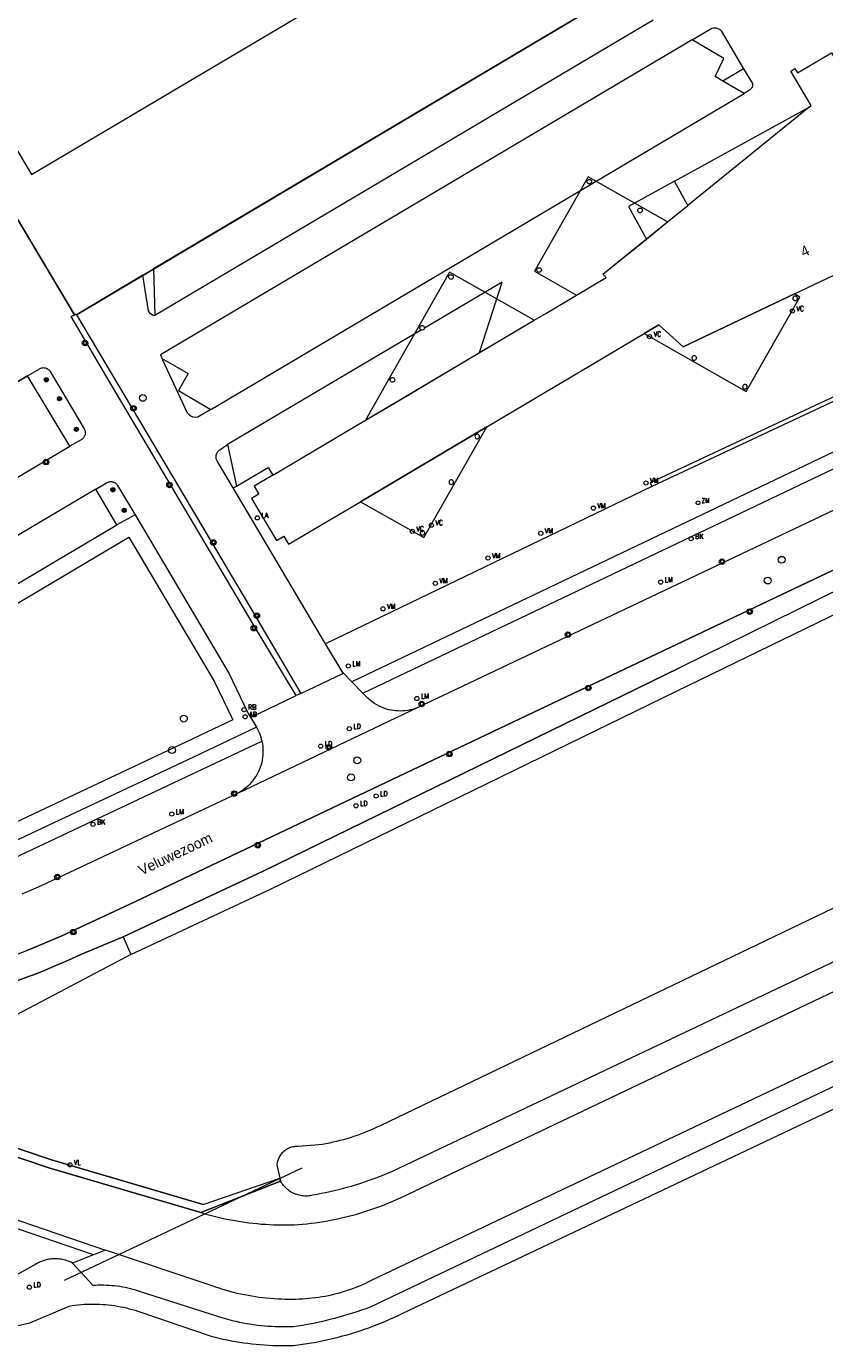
# Model space of a CAD drawing. Header units: metres. Extents: x 138165 to 154469, y 480134 to 494189.
# Tile 86 of 256: x 145655 to 145751, y 485259 to 485418. Entities that reach past the tile are written whole.
import ezdxf

# ---------------------------------------------------------------- set-up
doc = ezdxf.new("R2010")
doc.units = ezdxf.units.M
doc.header["$LTSCALE"] = 0.001
doc.header["$MEASUREMENT"] = 0
for name, color, linetype, lineweight in [('Level 5', 7, 'Continuous', 0), ('TOP-L-duiker', 7, 'Continuous', 0), ('TOP-L-terrein schutting raster hek leuning', 7, 'Continuous', 0), ('TOP-L-topo objecten punt', 7, 'Continuous', 0), ('TOP-L-topo objecten vlak', 7, 'Continuous', 0), ('TOP-L-verharding invalidenparkeerplaats', 7, 'Continuous', 0), ('TOP-T-topo huisnummering naamgeving', 7, 'Continuous', 0)]:
    doc.layers.add(name, color=color, linetype=linetype, lineweight=lineweight)
doc.styles.add('Style-INTL_ISO', font='INTL_ISO.shx')
doc.styles.add('Style-STANDARD', font='STANDARD.shx')

# ---------------------------------------------------------------- blocks, each defined once
blk = doc.blocks.new('24')
at = {"layer": 'TOP-L-topo objecten punt', "color": 7, "linetype": 'Continuous', "lineweight": 0}
for radius in [0.025, 0.0182, 0.0115, 0.005]:
    blk.add_circle((0, 0), radius, dxfattribs=at)
blk = doc.blocks.new('40')
at = {"layer": 'TOP-L-topo objecten punt', "color": 7, "linetype": 'Continuous', "lineweight": 0}
blk.add_circle((0, 0), 0.025, dxfattribs=at)
at = {"layer": 'TOP-L-topo objecten punt', "color": 7, "linetype": 'Continuous', "lineweight": 0, "style": 'Style-STANDARD'}
blk.add_text('LA', height=0.06, dxfattribs=at).set_placement((0.048, 0))
blk = doc.blocks.new('304')
at = {"layer": 'TOP-L-topo objecten punt', "color": 7, "linetype": 'Continuous', "lineweight": 0}
blk.add_circle((0, 0), 0.0225, dxfattribs=at)
at = {"layer": 'TOP-L-topo objecten punt', "color": 7, "linetype": 'Continuous', "lineweight": 0, "style": 'Style-STANDARD'}
blk.add_text('ZM', height=0.054, dxfattribs=at).set_placement((0.043, 0))
blk = doc.blocks.new('22')
at = {"layer": 'TOP-L-topo objecten punt', "color": 7, "linetype": 'Continuous', "lineweight": 0}
blk.add_circle((0, 0), 0.025, dxfattribs=at)
at = {"layer": 'TOP-L-topo objecten punt', "color": 7, "linetype": 'Continuous', "lineweight": 0, "style": 'Style-STANDARD'}
blk.add_text('VC', height=0.06, dxfattribs=at).set_placement((0.0483, 0))
blk = doc.blocks.new('39')
at = {"layer": 'TOP-L-topo objecten punt', "color": 7, "linetype": 'Continuous', "lineweight": 0}
for p, q in [((0.0175, 0.0175), (-0.0175, 0.0175)), ((-0.0175, 0.0175), (-0.0175, -0.0175)), ((0.0175, 0.0175), (0.0175, -0.0175)), ((0.0175, -0.0175), (-0.0175, -0.0175))]:
    blk.add_line(p, q, dxfattribs=at)
blk.add_circle((0, 0), 0.0332, dxfattribs=at)
blk = doc.blocks.new('121')
at = {"layer": 'TOP-L-topo objecten punt', "color": 7, "linetype": 'Continuous', "lineweight": 0}
blk.add_circle((0, 0), 0.025, dxfattribs=at)
at = {"layer": 'TOP-L-topo objecten punt', "color": 7, "linetype": 'Continuous', "lineweight": 0, "style": 'Style-STANDARD'}
blk.add_text('LD', height=0.06, dxfattribs=at).set_placement((0.0483, 0))
blk = doc.blocks.new('*U13')
at = {"layer": 'Level 5', "color": 7, "linetype": 'Continuous', "lineweight": 0}
blk.add_circle((0, 0), 0.0415, dxfattribs=at)
blk = doc.blocks.new('150')
at = {"layer": 'Level 5', "color": 7, "linetype": 'Continuous', "lineweight": 0}
blk.add_blockref('*U13', (0, 0), dxfattribs=at)
blk = doc.blocks.new('72')
at = {"layer": 'TOP-L-topo objecten punt', "color": 7, "linetype": 'Continuous', "lineweight": 0}
blk.add_circle((0, 0), 0.025, dxfattribs=at)
at = {"layer": 'TOP-L-topo objecten punt', "color": 7, "linetype": 'Continuous', "lineweight": 0, "style": 'Style-STANDARD'}
blk.add_text('BK', height=0.06, dxfattribs=at).set_placement((0.0483, 0))
blk = doc.blocks.new('16')
at = {"layer": 'TOP-L-topo objecten punt', "color": 7, "linetype": 'Continuous', "lineweight": 0}
blk.add_circle((0, 0), 0.025, dxfattribs=at)
at = {"layer": 'TOP-L-topo objecten punt', "color": 7, "linetype": 'Continuous', "lineweight": 0, "style": 'Style-STANDARD'}
blk.add_text('LM', height=0.06, dxfattribs=at).set_placement((0.0483, 0))
blk = doc.blocks.new('15')
at = {"layer": 'TOP-L-topo objecten punt', "color": 7, "linetype": 'Continuous', "lineweight": 0}
blk.add_circle((0, 0), 0.025, dxfattribs=at)
at = {"layer": 'TOP-L-topo objecten punt', "color": 7, "linetype": 'Continuous', "lineweight": 0, "style": 'Style-STANDARD'}
blk.add_text('VL', height=0.06, dxfattribs=at).set_placement((0.0483, 0))
blk = doc.blocks.new('28')
at = {"layer": 'TOP-L-topo objecten punt', "color": 7, "linetype": 'Continuous', "lineweight": 0}
blk.add_circle((0, 0), 0.025, dxfattribs=at)
at = {"layer": 'TOP-L-topo objecten punt', "color": 7, "linetype": 'Continuous', "lineweight": 0, "style": 'Style-STANDARD'}
blk.add_text('VM', height=0.06, dxfattribs=at).set_placement((0.0483, 0))
blk = doc.blocks.new('127')
at = {"layer": 'TOP-L-topo objecten punt', "color": 7, "linetype": 'Continuous', "lineweight": 0}
blk.add_circle((0, 0), 0.025, dxfattribs=at)
at = {"layer": 'TOP-L-topo objecten punt', "color": 7, "linetype": 'Continuous', "lineweight": 0, "style": 'Style-STANDARD'}
blk.add_text('RB', height=0.06, dxfattribs=at).set_placement((0.0483, 0))
blk = doc.blocks.new('11')
at = {"layer": 'TOP-L-topo objecten punt', "color": 7, "linetype": 'Continuous', "lineweight": 0}
blk.add_circle((0, 0), 0.025, dxfattribs=at)
at = {"layer": 'TOP-L-topo objecten punt', "color": 7, "linetype": 'Continuous', "lineweight": 0, "style": 'Style-STANDARD'}
blk.add_text('AB', height=0.06, dxfattribs=at).set_placement((0.0483, 0))

msp = doc.modelspace()

# ---------------------------------------------------------------- linework, layer by layer
at = {"layer": 'TOP-L-duiker', "flags": 128}
msp.add_lwpolyline([(145659.66, 485266.96), (145688.16, 485280.48)], dxfattribs=at)
at = {"layer": 'TOP-L-terrein schutting raster hek leuning', "flags": 128}
for points in [[(145622.27, 485447.74), (145660.83, 485382.93)], [(145661.09, 485382.94), (145727.77, 485422.61), (145719.04, 485437.33)]]:
    msp.add_lwpolyline(points, dxfattribs=at)
at = {"layer": 'TOP-L-topo objecten vlak', "flags": 128}
for points in [[(145710.72, 485525.22), (145678.89, 485578.9), (145607.93, 485536.83), (145660.02, 485448.96), (145635.25, 485434.27), (145655.7, 485399.78), (145719.04, 485437.33)], [(145783.23, 485427.31), (145791.81, 485410.62), (145793.59, 485404.16), (145793.47, 485397.32), (145788.87, 485392.2), (145783.52, 485388.09), (145779.95, 485385.65), (145730.15, 485362.3)], [(145727.77, 485422.61), (145670.31, 485388.43)], [(145785.1, 485422.58), (145791.34, 485410.44), (145793.09, 485404.1), (145792.98, 485397.52), (145788.53, 485392.57), (145783.23, 485388.49), (145779.7, 485386.09), (145729.94, 485362.75), (145730.15, 485362.3)], [(145670.47, 485382.87), (145730.29, 485418.36)], [(145660.83, 485382.93), (145640.45, 485417.18)], [(145734.97, 485415.94), (145737.34, 485417.34), (145737.58, 485417.4), (145737.83, 485417.39), (145738.07, 485417.33), (145738.29, 485417.2), (145738.47, 485417.03), (145741.16, 485412.49)], [(145749.03, 485407.86), (145749.26, 485408.05), (145746.81, 485412.2), (145747.32, 485412.5), (145747.63, 485411.99), (145751.69, 485414.4), (145753.45, 485411.44), (145753.98, 485411.87), (145760.38, 485417.05), (145762.66, 485415.02)], [(145734.97, 485415.94), (145671.18, 485378.1), (145671.46, 485377.48)], [(145738.68, 485411.01), (145737.74, 485411.56), (145738.77, 485413.72), (145734.97, 485415.94)], [(145741.16, 485412.49), (145738.68, 485411.01)], [(145741.16, 485412.49), (145742.21, 485410.72), (145742.23, 485410.48), (145742.17, 485410.25), (145742.04, 485410.06), (145741.85, 485409.91), (145741.21, 485409.53)], [(145741.21, 485409.53), (145738.68, 485411.01)], [(145677.2, 485371.57), (145741.21, 485409.53)], [(145732.86, 485398.98), (145749.03, 485407.86)], [(145749.03, 485407.86), (145734.46, 485396.06)], [(145721.11, 485385.28), (145724.68, 485387.4), (145724.25, 485387.79), (145732.02, 485394.08), (145722.49, 485399.49), (145716.05, 485388.16), (145721.11, 485385.28)], [(145722.59, 485398.65), (145722.53, 485398.67), (145722.49, 485398.69), (145722.45, 485398.73), (145722.41, 485398.78), (145722.39, 485398.82), (145722.37, 485398.88), (145722.37, 485398.92), (145722.38, 485398.99), (145722.4, 485399.04), (145722.42, 485399.08), (145722.46, 485399.13), (145722.5, 485399.15), (145722.55, 485399.18), (145722.62, 485399.19), (145722.66, 485399.2), (145722.72, 485399.18), (145722.78, 485399.16), (145722.81, 485399.14), (145722.86, 485399.09), (145722.88, 485399.06), (145722.9, 485399.02), (145722.92, 485398.96), (145722.92, 485398.9), (145722.91, 485398.85), (145722.9, 485398.81), (145722.87, 485398.76), (145722.84, 485398.73), (145722.79, 485398.69), (145722.74, 485398.66), (145722.7, 485398.65), (145722.63, 485398.65), (145722.59, 485398.65)], [(145732.86, 485398.98), (145727.34, 485395.95), (145729.49, 485392.03)], [(145734.46, 485396.06), (145732.86, 485398.98)], [(145729.01, 485395.5), (145729.01, 485395.44), (145729, 485395.4), (145728.98, 485395.34), (145728.95, 485395.3), (145728.91, 485395.26), (145728.88, 485395.23), (145728.84, 485395.21), (145728.78, 485395.19), (145728.74, 485395.19), (145728.68, 485395.19), (145728.64, 485395.21), (145728.58, 485395.23), (145728.53, 485395.27), (145728.49, 485395.32), (145728.48, 485395.36), (145728.46, 485395.42), (145728.46, 485395.47), (145728.46, 485395.53), (145728.49, 485395.59), (145728.51, 485395.62), (145728.55, 485395.67), (145728.58, 485395.7), (145728.62, 485395.72), (145728.68, 485395.73), (145728.74, 485395.74), (145728.81, 485395.73), (145728.86, 485395.7), (145728.9, 485395.68), (145728.95, 485395.64), (145728.97, 485395.6), (145728.99, 485395.56), (145729.01, 485395.5)], [(145729.49, 485392.03), (145732.02, 485394.08), (145734.46, 485396.06)], [(145667.6, 485306.08), (145684.36, 485313.92), (145733.09, 485337.72), (145768.36, 485354.87), (145808.19, 485373.2), (145834.73, 485385.6), (145847.08, 485390.78), (145846.11, 485393.45)], [(145709.46, 485378.38), (145716.03, 485382.27), (145717.41, 485383.09), (145721.11, 485385.28), (145724.68, 485387.4), (145724.25, 485387.79), (145729.49, 485392.03)], [(145669.05, 485387.68), (145661.09, 485382.94)], [(145669.05, 485387.68), (145670.31, 485388.43)], [(145670.47, 485382.87), (145670.37, 485382.82), (145670.17, 485382.91), (145669.98, 485383.04), (145669.83, 485383.21), (145669.73, 485383.41), (145669.05, 485387.68)], [(145670.31, 485388.43), (145670.47, 485382.87)], [(145684.65, 485363.66), (145682.4, 485362.33), (145682.97, 485361.37), (145682.11, 485360.86), (145685.1, 485355.82), (145685.96, 485356.33), (145686.53, 485355.36), (145695.17, 485360.48), (145710.32, 485369.47), (145721.54, 485376.12), (145729.23, 485380.67), (145730.99, 485381.72), (145733.91, 485379.08), (145747.27, 485385.43), (145752.73, 485388.03)], [(145695.78, 485370.26), (145716.03, 485382.27), (145705.87, 485388.03), (145695.78, 485370.26)], [(145706.05, 485387.19), (145705.95, 485387.2), (145705.87, 485387.24), (145705.8, 485387.3), (145705.76, 485387.39), (145705.75, 485387.48), (145705.77, 485387.57), (145705.83, 485387.65), (145705.9, 485387.71), (145705.99, 485387.73), (145706.08, 485387.73), (145706.17, 485387.7), (145706.24, 485387.64), (145706.29, 485387.55), (145706.3, 485387.46), (145706.3, 485387.42), (145706.27, 485387.34), (145706.21, 485387.26), (145706.14, 485387.21), (145706.05, 485387.19)], [(145716.89, 485388.29), (145716.89, 485388.24), (145716.88, 485388.21), (145716.84, 485388.15), (145716.82, 485388.12), (145716.77, 485388.08), (145716.71, 485388.05), (145716.67, 485388.04), (145716.61, 485388.04), (145716.55, 485388.05), (145716.51, 485388.06), (145716.45, 485388.09), (145716.41, 485388.14), (145716.38, 485388.17), (145716.36, 485388.21), (145716.35, 485388.27), (145716.35, 485388.32), (145716.35, 485388.38), (145716.38, 485388.44), (145716.4, 485388.47), (145716.44, 485388.52), (145716.47, 485388.54), (145716.51, 485388.56), (145716.57, 485388.58), (145716.63, 485388.59), (145716.7, 485388.58), (145716.75, 485388.55), (145716.79, 485388.53), (145716.83, 485388.48), (145716.86, 485388.45), (145716.88, 485388.41), (145716.89, 485388.35), (145716.89, 485388.29)], [(145709.46, 485378.38), (145712.16, 485386.86), (145702.84, 485381.34)], [(145747.27, 485385.43), (145733.91, 485379.08), (145730.99, 485381.72), (145729.23, 485380.67), (145741.48, 485373.72), (145747.92, 485385.06), (145747.27, 485385.43)], [(145747.6, 485385), (145747.58, 485385.04), (145747.55, 485385.07), (145747.51, 485385.11), (145747.48, 485385.14), (145747.42, 485385.16), (145747.36, 485385.17), (145747.29, 485385.17), (145747.23, 485385.15), (145747.2, 485385.13), (145747.16, 485385.1), (145747.12, 485385.06), (145747.1, 485385.02), (145747.08, 485384.96), (145747.07, 485384.92), (145747.07, 485384.86), (145747.08, 485384.8), (145747.11, 485384.76), (145747.14, 485384.71), (145747.19, 485384.67), (145747.23, 485384.65), (145747.29, 485384.63), (145747.33, 485384.62), (145747.39, 485384.63), (145747.45, 485384.65), (145747.49, 485384.66), (145747.52, 485384.69), (145747.57, 485384.74), (145747.6, 485384.79), (145747.61, 485384.83), (145747.62, 485384.89), (145747.61, 485384.93), (145747.6, 485385)], [(145687.47, 485337.19), (145682.28, 485345.75), (145665.11, 485374.77), (145660.43, 485382.71), (145660.76, 485382.89), (145660.83, 485382.93)], [(145660.83, 485382.93), (145661.04, 485383.03), (145661.09, 485382.94)], [(145661.09, 485382.94), (145671.18, 485365.95), (145681.86, 485347.94), (145688, 485337.44)], [(145702.48, 485381.12), (145702.41, 485381.15), (145702.35, 485381.22), (145702.31, 485381.3), (145702.3, 485381.39), (145702.32, 485381.48), (145702.37, 485381.56), (145702.44, 485381.62), (145702.53, 485381.65), (145702.63, 485381.64), (145702.71, 485381.61), (145702.78, 485381.55), (145702.83, 485381.47), (145702.85, 485381.38), (145702.84, 485381.34), (145702.84, 485381.34)], [(145702.84, 485381.34), (145702.82, 485381.25), (145702.76, 485381.17), (145702.68, 485381.12), (145702.59, 485381.1), (145702.5, 485381.11), (145702.48, 485381.12)], [(145702.48, 485381.12), (145679.22, 485367.33)], [(145655.14, 485306.58), (145656.19, 485307), (145657.24, 485307.43), (145658.29, 485307.88), (145659.32, 485308.34), (145660.35, 485308.81), (145668.1, 485312.4), (145678.94, 485317.56), (145715.9, 485335.14), (145773.06, 485362.31), (145788.54, 485369.68), (145791.55, 485371.12), (145792.76, 485371.76), (145793.93, 485372.45), (145795.08, 485373.18), (145796.19, 485373.97), (145792.7, 485379.43)], [(145684.65, 485363.66), (145695.78, 485370.26), (145699.32, 485372.36), (145709.46, 485378.38)], [(145779.09, 485379.39), (145694.14, 485338.83)], [(145695.46, 485337.48), (145782.17, 485378.86)], [(145792.7, 485379.43), (145792.67, 485379.41), (145792.12, 485379.02), (145791.57, 485378.64), (145791, 485378.28), (145790.43, 485377.93), (145789.26, 485377.28), (145786.48, 485375.89), (145746.36, 485356.78), (145701.96, 485335.71)], [(145655.22, 485375.59), (145656.6, 485376.41), (145656.64, 485376.44), (145656.71, 485376.48), (145656.79, 485376.51), (145656.87, 485376.54), (145656.95, 485376.56), (145657.03, 485376.57), (145657.11, 485376.58), (145657.19, 485376.57), (145657.27, 485376.56), (145657.36, 485376.55), (145657.43, 485376.52), (145657.51, 485376.49), (145657.58, 485376.46), (145657.65, 485376.41), (145657.72, 485376.36), (145657.78, 485376.31), (145657.84, 485376.25), (145657.89, 485376.18), (145657.93, 485376.11), (145662.01, 485369.23), (145662.05, 485369.16), (145662.08, 485369.08), (145662.11, 485369), (145662.12, 485368.92), (145662.14, 485368.84), (145662.14, 485368.76), (145662.14, 485368.68), (145662.13, 485368.6), (145662.11, 485368.52), (145662.09, 485368.44), (145662.06, 485368.37), (145662.02, 485368.29), (145661.98, 485368.22), (145661.93, 485368.16), (145661.88, 485368.1), (145661.82, 485368.04), (145661.75, 485367.99), (145661.68, 485367.95), (145661.63, 485367.92), (145660.3, 485367.13)], [(145671.46, 485377.48), (145671.57, 485377.57), (145674.5, 485375.86), (145673.32, 485373.84), (145677.2, 485371.57)], [(145677.2, 485371.57), (145675.63, 485370.64), (145675.35, 485370.61), (145675.08, 485370.65), (145674.82, 485370.75), (145674.59, 485370.9), (145674.41, 485371.11), (145671.46, 485377.48)], [(145735.51, 485377.72), (145735.5, 485377.78), (145735.49, 485377.84), (145735.47, 485377.88), (145735.44, 485377.92), (145735.4, 485377.96), (145735.36, 485377.98), (145735.31, 485378.01), (145735.24, 485378.02), (145735.18, 485378.01), (145735.12, 485378), (145735.08, 485377.98), (145735.05, 485377.95), (145735.01, 485377.91), (145734.99, 485377.87), (145734.96, 485377.81), (145734.96, 485377.77), (145734.96, 485377.71), (145734.97, 485377.65), (145734.99, 485377.6), (145735.03, 485377.55), (145735.08, 485377.51), (145735.12, 485377.49), (145735.18, 485377.47), (145735.22, 485377.47), (145735.28, 485377.47), (145735.32, 485377.48), (145735.38, 485377.51), (145735.43, 485377.55), (145735.45, 485377.58), (145735.48, 485377.64), (145735.5, 485377.68), (145735.51, 485377.72)], [(145655.22, 485375.59), (145621.97, 485355.87)], [(145660.3, 485367.13), (145655.22, 485375.59)], [(145699.04, 485374.84), (145698.94, 485374.85), (145698.86, 485374.89), (145698.79, 485374.96), (145698.75, 485375.04), (145698.74, 485375.13), (145698.76, 485375.22), (145698.82, 485375.3), (145698.89, 485375.36), (145698.98, 485375.39), (145699.07, 485375.38), (145699.16, 485375.35), (145699.23, 485375.29), (145699.27, 485375.21), (145699.29, 485375.11), (145699.29, 485375.08), (145699.26, 485374.99), (145699.2, 485374.91), (145699.13, 485374.86), (145699.04, 485374.84)], [(145741.58, 485374.39), (145741.55, 485374.43), (145741.53, 485374.46), (145741.49, 485374.51), (145741.45, 485374.53), (145741.39, 485374.55), (145741.33, 485374.56), (145741.27, 485374.56), (145741.21, 485374.54), (145741.17, 485374.52), (145741.14, 485374.49), (145741.1, 485374.45), (145741.07, 485374.41), (145741.05, 485374.35), (145741.04, 485374.31), (145741.05, 485374.25), (145741.06, 485374.19), (145741.08, 485374.15), (145741.11, 485374.11), (145741.15, 485374.07), (145741.2, 485374.04), (145741.24, 485374.02), (145741.3, 485374.01), (145741.37, 485374.02), (145741.41, 485374.03), (145741.46, 485374.06), (145741.51, 485374.09), (145741.54, 485374.13), (145741.56, 485374.16), (145741.58, 485374.22), (145741.59, 485374.26), (145741.59, 485374.33), (145741.58, 485374.39)], [(145710.32, 485369.47), (145695.17, 485360.48), (145702.77, 485356.17), (145710.32, 485369.47)], [(145709.45, 485368.27), (145709.46, 485368.31), (145709.44, 485368.4), (145709.39, 485368.48), (145709.33, 485368.54), (145709.24, 485368.58), (145709.14, 485368.58), (145709.05, 485368.55), (145708.98, 485368.49), (145708.93, 485368.42), (145708.91, 485368.33), (145708.92, 485368.23), (145708.96, 485368.15), (145709.02, 485368.08), (145709.11, 485368.04), (145709.2, 485368.03), (145709.29, 485368.06), (145709.37, 485368.11), (145709.43, 485368.18), (145709.45, 485368.27)], [(145625.43, 485346.42), (145660.3, 485367.13)], [(145679.9, 485362.15), (145677.99, 485365.32), (145677.95, 485365.39), (145677.91, 485365.47), (145677.88, 485365.54), (145677.86, 485365.63), (145677.84, 485365.71), (145677.83, 485365.79), (145677.83, 485365.87), (145677.83, 485365.96), (145677.84, 485366.04), (145677.86, 485366.12), (145677.89, 485366.2), (145677.92, 485366.28), (145677.95, 485366.36), (145677.99, 485366.43), (145678.04, 485366.5), (145678.1, 485366.56), (145678.15, 485366.62), (145678.22, 485366.67), (145678.29, 485366.72), (145679.22, 485367.33)], [(145679.22, 485367.33), (145680.27, 485362.36)], [(145680.27, 485362.36), (145684.09, 485364.59), (145684.65, 485363.66)], [(145773.06, 485362.31), (145715.9, 485335.14), (145678.94, 485317.56), (145668.1, 485312.4), (145660.35, 485308.81), (145659.32, 485308.34), (145658.29, 485307.88), (145657.24, 485307.43), (145656.19, 485307), (145655.14, 485306.58)], [(145663.39, 485361.97), (145664.69, 485362.73), (145664.74, 485362.76), (145664.81, 485362.8), (145664.88, 485362.83), (145664.96, 485362.86), (145665.04, 485362.88), (145665.12, 485362.89), (145665.2, 485362.89), (145665.29, 485362.89), (145665.37, 485362.88), (145665.45, 485362.86), (145665.52, 485362.84), (145665.6, 485362.81), (145665.67, 485362.77), (145665.74, 485362.73), (145665.81, 485362.68), (145665.87, 485362.62), (145665.92, 485362.56), (145665.97, 485362.5), (145666.02, 485362.43), (145668.11, 485358.9)], [(145679.9, 485362.15), (145680.27, 485362.36)], [(145730.15, 485362.3), (145690.98, 485343.42)], [(145705.85, 485362.67), (145705.91, 485362.6), (145706, 485362.56), (145706.09, 485362.55), (145706.18, 485362.58), (145706.26, 485362.63), (145706.32, 485362.7), (145706.34, 485362.79), (145706.35, 485362.83), (145706.33, 485362.92), (145706.28, 485363), (145706.21, 485363.06), (145706.13, 485363.1), (145706.03, 485363.1), (145705.94, 485363.07), (145705.87, 485363.02), (145705.82, 485362.94), (145705.8, 485362.85), (145705.81, 485362.75), (145705.85, 485362.67)], [(145663.39, 485361.97), (145628.48, 485341.27)], [(145665.94, 485357.69), (145663.39, 485361.97)], [(145690.98, 485343.42), (145679.9, 485362.15)], [(145631.03, 485336.99), (145665.94, 485357.69)], [(145668.11, 485358.9), (145665.94, 485357.69)], [(145668.11, 485358.9), (145679.38, 485339.88), (145681.66, 485335.13), (145681.99, 485334.58)], [(145632.14, 485335.32), (145667.38, 485356.22), (145677.61, 485338.93), (145679.86, 485334.26), (145674.27, 485331.62), (145643.03, 485316.91), (145632.14, 485335.32)], [(145702.54, 485356.47), (145702.63, 485356.47), (145702.72, 485356.49), (145702.8, 485356.54), (145702.86, 485356.61), (145702.89, 485356.7), (145702.89, 485356.74), (145702.87, 485356.83), (145702.83, 485356.91), (145702.76, 485356.97), (145702.67, 485357.01), (145702.58, 485357.01), (145702.49, 485356.98), (145702.41, 485356.93), (145702.36, 485356.85), (145702.34, 485356.76), (145702.35, 485356.67), (145702.39, 485356.58), (145702.46, 485356.52), (145702.54, 485356.47)], [(145761.64, 485354.41), (145733.48, 485340.51)], [(145819.35, 485344.04), (145697.53, 485285.51), (145697.14, 485285.33), (145696.75, 485285.15), (145696.36, 485284.97), (145695.96, 485284.81), (145695.56, 485284.65), (145695.16, 485284.5), (145694.76, 485284.35), (145694.35, 485284.21), (145693.94, 485284.08), (145693.53, 485283.96), (145693.12, 485283.84), (145692.7, 485283.73), (145692.29, 485283.62), (145691.87, 485283.53), (145691.45, 485283.44), (145691.03, 485283.36), (145690.61, 485283.28), (145690.18, 485283.22), (145687.7, 485283.03), (145687.57, 485283.03), (145687.44, 485283.03), (145687.3, 485283.01), (145687.17, 485283), (145687.04, 485282.97), (145686.91, 485282.94), (145686.79, 485282.9), (145686.66, 485282.85), (145686.54, 485282.8), (145686.42, 485282.74), (145686.3, 485282.67), (145686.19, 485282.6), (145686.08, 485282.52), (145685.98, 485282.44), (145685.88, 485282.35), (145685.79, 485282.26), (145685.7, 485282.16), (145685.61, 485282.05), (145685.54, 485281.94), (145685.47, 485281.83), (145685.4, 485281.72), (145685.34, 485281.6), (145685.29, 485281.47), (145685.24, 485281.35), (145685.21, 485281.22), (145685.17, 485281.09), (145685.15, 485280.96), (145685.13, 485280.83), (145685.5, 485279.22)], [(145693.12, 485339.88), (145693.11, 485339.89), (145690.98, 485343.42)], [(145654.03, 485302.96), (145655.14, 485303.36), (145656.23, 485303.78), (145657.32, 485304.22), (145658.41, 485304.67), (145659.48, 485305.13), (145660.56, 485305.6), (145661.61, 485306.09), (145666.69, 485308.21), (145683.49, 485316.09), (145733.48, 485340.51)], [(145733.48, 485340.51), (145683.49, 485316.09), (145666.69, 485308.21)], [(145823.15, 485339.05), (145698.98, 485280.04), (145698.5, 485279.83), (145698.01, 485279.62), (145697.52, 485279.43), (145697.03, 485279.24), (145696.54, 485279.05), (145696.05, 485278.88), (145695.55, 485278.71), (145695.05, 485278.54), (145694.55, 485278.38), (145694.05, 485278.23), (145693.54, 485278.09), (145693.03, 485277.95), (145692.52, 485277.82), (145692.01, 485277.69), (145691.5, 485277.57), (145690.99, 485277.46), (145690.47, 485277.36), (145689.96, 485277.26), (145689.44, 485277.17), (145689.28, 485277.13), (145689.12, 485277.11), (145688.96, 485277.09), (145688.8, 485277.07), (145688.64, 485277.07), (145688.48, 485277.07), (145688.31, 485277.08), (145688.15, 485277.1), (145687.99, 485277.12), (145687.83, 485277.16), (145687.68, 485277.2), (145687.52, 485277.24), (145687.37, 485277.3), (145687.22, 485277.36), (145687.08, 485277.43), (145686.93, 485277.5), (145686.79, 485277.59), (145686.66, 485277.67), (145686.53, 485277.77), (145686.4, 485277.87), (145686.28, 485277.98), (145686.16, 485278.09), (145686.05, 485278.21), (145685.95, 485278.33), (145685.85, 485278.46), (145685.75, 485278.59), (145685.67, 485278.73), (145685.58, 485278.87)], [(145688, 485337.44), (145693.12, 485339.88)], [(145694.14, 485338.83), (145693.12, 485339.88)], [(145695.46, 485337.48), (145694.14, 485338.83)], [(145676, 485275.09), (145676.48, 485274.95), (145676.95, 485274.82), (145677.43, 485274.69), (145677.91, 485274.57), (145678.39, 485274.46), (145678.87, 485274.35), (145679.35, 485274.25), (145679.84, 485274.16), (145680.33, 485274.08), (145680.81, 485274), (145681.3, 485273.93), (145681.79, 485273.86), (145682.28, 485273.81), (145682.77, 485273.76), (145683.27, 485273.71), (145683.76, 485273.68), (145684.25, 485273.65), (145684.74, 485273.63), (145685.24, 485273.61), (145685.73, 485273.6), (145686.22, 485273.6), (145686.72, 485273.61), (145687.21, 485273.62), (145687.72, 485273.66), (145688.23, 485273.7), (145688.73, 485273.75), (145689.24, 485273.8), (145689.74, 485273.87), (145690.25, 485273.94), (145690.75, 485274.02), (145691.26, 485274.1), (145691.76, 485274.2), (145692.26, 485274.29), (145692.75, 485274.4), (145693.25, 485274.52), (145693.74, 485274.64), (145694.24, 485274.77), (145694.73, 485274.91), (145695.22, 485275.05), (145695.7, 485275.2), (145696.19, 485275.36), (145696.67, 485275.52), (145697.15, 485275.7), (145697.62, 485275.87), (145698.1, 485276.06), (145698.57, 485276.25), (145699.04, 485276.45), (145699.5, 485276.66), (145699.97, 485276.87), (145826.93, 485337.34)], [(145681.99, 485334.58), (145682.99, 485335.05), (145687.47, 485337.19)], [(145688, 485337.44), (145687.47, 485337.19)], [(145701.96, 485335.71), (145701.41, 485335.53), (145701.12, 485335.46), (145700.84, 485335.41), (145700.55, 485335.37), (145700.27, 485335.34), (145699.98, 485335.33), (145699.7, 485335.34), (145699.41, 485335.36), (145699.13, 485335.39), (145698.85, 485335.43), (145698.57, 485335.49), (145698.3, 485335.57), (145697.99, 485335.67), (145697.7, 485335.79), (145697.4, 485335.93), (145697.12, 485336.08), (145696.84, 485336.25), (145696.58, 485336.44), (145696.32, 485336.64), (145696.08, 485336.85), (145695.85, 485337.07), (145695.46, 485337.48)], [(145701.96, 485335.71), (145680.42, 485325.44)], [(145681.99, 485334.58), (145682.68, 485333.38)], [(145682.68, 485333.38), (145675.13, 485329.81), (145636.73, 485311.74), (145632.65, 485318.53)], [(145682.68, 485333.38), (145683.01, 485332.74), (145683.2, 485332.23), (145683.27, 485331.97), (145683.34, 485331.71)], [(145630.95, 485307), (145632.48, 485307.73), (145683.34, 485331.71)], [(145683.34, 485331.71), (145683.4, 485331.39), (145683.44, 485331.07), (145683.47, 485330.74), (145683.47, 485330.41), (145683.46, 485330.09), (145683.43, 485329.76), (145683.38, 485329.44), (145683.32, 485329.15), (145683.24, 485328.85), (145683.14, 485328.56), (145683.03, 485328.28), (145682.9, 485328), (145682.76, 485327.73), (145682.6, 485327.47), (145682.43, 485327.21), (145682.25, 485326.97), (145682.06, 485326.74), (145681.86, 485326.52), (145681.64, 485326.31), (145681.42, 485326.11), (145681.18, 485325.92), (145680.93, 485325.75), (145680.68, 485325.59), (145680.42, 485325.44)], [(145830.2, 485330.48), (145696.47, 485266.92), (145696.12, 485266.75), (145695.77, 485266.58), (145695.41, 485266.42), (145695.05, 485266.26), (145694.69, 485266.11), (145694.32, 485265.97), (145693.96, 485265.84), (145693.58, 485265.71), (145693.21, 485265.59), (145692.84, 485265.48), (145692.46, 485265.37), (145692.08, 485265.27), (145691.7, 485265.18), (145691.32, 485265.1), (145690.93, 485265.02), (145690.55, 485264.95), (145690.16, 485264.89), (145689.77, 485264.84), (145689.38, 485264.79), (145688.99, 485264.75), (145688.6, 485264.72), (145688.21, 485264.69), (145687.82, 485264.67), (145687.43, 485264.66), (145687.04, 485264.66), (145686.59, 485264.66), (145686.14, 485264.66), (145685.69, 485264.67), (145685.25, 485264.69), (145684.8, 485264.72), (145684.35, 485264.75), (145683.91, 485264.79), (145683.46, 485264.84), (145683.02, 485264.9), (145682.57, 485264.96), (145682.13, 485265.03), (145681.69, 485265.11), (145681.25, 485265.19), (145680.81, 485265.28), (145680.37, 485265.38), (145679.94, 485265.49), (145679.5, 485265.61), (145679.07, 485265.73), (145678.64, 485265.86), (145678.22, 485265.99), (145677.79, 485266.14), (145677.37, 485266.28), (145664.56, 485270.58)], [(145660.61, 485269.02), (145663.06, 485266.35), (145663.38, 485266.38), (145663.7, 485266.39), (145664.03, 485266.4), (145664.35, 485266.39), (145664.67, 485266.38), (145665, 485266.37), (145665.32, 485266.34), (145665.64, 485266.31), (145665.96, 485266.27), (145666.28, 485266.23), (145666.6, 485266.17), (145666.92, 485266.11), (145667.23, 485266.04), (145667.55, 485265.97), (145667.86, 485265.88), (145668.17, 485265.79), (145668.48, 485265.7), (145678.11, 485262.6), (145678.52, 485262.48), (145678.94, 485262.36), (145679.36, 485262.24), (145679.78, 485262.14), (145680.2, 485262.03), (145680.63, 485261.94), (145681.06, 485261.86), (145681.48, 485261.78), (145681.91, 485261.71), (145682.34, 485261.64), (145682.77, 485261.58), (145683.21, 485261.53), (145683.64, 485261.49), (145684.07, 485261.46), (145684.51, 485261.43), (145684.94, 485261.41), (145685.38, 485261.39), (145685.81, 485261.39), (145686.25, 485261.39), (145686.68, 485261.39), (145687.12, 485261.41), (145687.67, 485261.49), (145688.23, 485261.58), (145688.79, 485261.68), (145689.34, 485261.78), (145689.89, 485261.9), (145690.44, 485262.02), (145690.99, 485262.14), (145691.54, 485262.27), (145692.08, 485262.41), (145692.63, 485262.56), (145693.17, 485262.71), (145693.71, 485262.87), (145694.25, 485263.04), (145694.79, 485263.21), (145695.32, 485263.39), (145695.85, 485263.58), (145696.38, 485263.77), (145831.34, 485328.07)], [(145648.07, 485260.16), (145655.49, 485261.85), (145660.22, 485263.86), (145660.58, 485263.92), (145660.94, 485263.97), (145661.3, 485264.01), (145661.66, 485264.04), (145662.02, 485264.07), (145662.38, 485264.09), (145662.75, 485264.1), (145663.11, 485264.1), (145663.47, 485264.09), (145663.83, 485264.08), (145664.2, 485264.06), (145664.56, 485264.03), (145664.92, 485264), (145665.28, 485263.96), (145665.64, 485263.91), (145666, 485263.85), (145666.36, 485263.78), (145666.71, 485263.71), (145667.07, 485263.63), (145667.42, 485263.54), (145667.77, 485263.45), (145668.12, 485263.35), (145668.46, 485263.24), (145668.81, 485263.12), (145676.75, 485260.39), (145677.23, 485260.25), (145677.72, 485260.13), (145678.2, 485260.01), (145678.69, 485259.9), (145679.18, 485259.8), (145679.67, 485259.7), (145680.17, 485259.61), (145680.66, 485259.53), (145681.15, 485259.45), (145681.65, 485259.39), (145682.15, 485259.33), (145682.65, 485259.27), (145683.14, 485259.23), (145683.64, 485259.19), (145684.14, 485259.16), (145684.64, 485259.13), (145685.14, 485259.12), (145685.64, 485259.11), (145686.15, 485259.11), (145686.65, 485259.11), (145687.15, 485259.12), (145687.69, 485259.19), (145688.23, 485259.27), (145688.77, 485259.35), (145689.31, 485259.44), (145689.84, 485259.54), (145690.38, 485259.64), (145690.91, 485259.76), (145691.45, 485259.87), (145691.98, 485260), (145692.51, 485260.13), (145693.03, 485260.27), (145693.56, 485260.42), (145694.08, 485260.57), (145694.61, 485260.73), (145695.12, 485260.9), (145695.64, 485261.08), (145696.16, 485261.26), (145696.67, 485261.45), (145697.18, 485261.64), (145697.68, 485261.84), (145698.19, 485262.05), (145698.69, 485262.27), (145699.19, 485262.49), (145699.68, 485262.72), (145700.18, 485262.95), (145832.48, 485325.69)], [(145680.42, 485325.44), (145656.84, 485314.34), (145655.3, 485313.65), (145654.53, 485313.32)], [(145666.69, 485308.21), (145661.61, 485306.09), (145660.56, 485305.6), (145659.48, 485305.13), (145658.41, 485304.67), (145657.32, 485304.22), (145656.23, 485303.78), (145655.14, 485303.36), (145654.03, 485302.96)], [(145666.69, 485308.21), (145667.6, 485306.08)], [(145667.6, 485306.08), (145662.69, 485303.47), (145649.35, 485296.48), (145641.1, 485292.67), (145633.96, 485289.56)], [(145651.87, 485305.38), (145653.02, 485305.78), (145654.08, 485306.17), (145655.14, 485306.58)], [(145622.46, 485295.54), (145622.58, 485295.39), (145622.72, 485295.24), (145622.86, 485295.1), (145623, 485294.97), (145623.15, 485294.84), (145623.3, 485294.71), (145623.46, 485294.59), (145623.62, 485294.48), (145623.79, 485294.38), (145623.96, 485294.28), (145624.13, 485294.18), (145624.31, 485294.09), (145624.49, 485294.01), (145624.67, 485293.94), (145623.95, 485291.88), (145657.77, 485280.48), (145676, 485275.09), (145685.58, 485278.87), (145685.5, 485279.22)], [(145676, 485275.09), (145657.77, 485280.48), (145623.95, 485291.88)], [(145676.29, 485276.05), (145658.07, 485281.44), (145633.96, 485289.56)], [(145633.96, 485289.56), (145658.07, 485281.44), (145676.29, 485276.05)], [(145663.13, 485270.01), (145653.99, 485273.15), (145653.83, 485272.68), (145652.74, 485269.53), (145652.57, 485269.03), (145648.32, 485270.48), (145629.65, 485276.85), (145630.22, 485278.53), (145624.38, 485280.1), (145623.59, 485280.21), (145621.43, 485280.5), (145618.47, 485280.7), (145616.02, 485280.53), (145615.89, 485282.33), (145615.73, 485283.79)], [(145685.58, 485278.87), (145676, 485275.09)], [(145676.29, 485276.05), (145685.5, 485279.22)], [(145685.5, 485279.22), (145685.58, 485278.87)], [(145653.02, 485274.53), (145655.79, 485273.57), (145664.56, 485270.58)], [(145664.56, 485270.58), (145663.13, 485270.01)], [(145660.61, 485269.02), (145660.45, 485269.11), (145660.29, 485269.18), (145660.11, 485269.25), (145659.94, 485269.31), (145659.77, 485269.37), (145659.59, 485269.41), (145659.41, 485269.46), (145659.23, 485269.49), (145659.05, 485269.51), (145658.87, 485269.53), (145658.69, 485269.54), (145658.5, 485269.54), (145658.32, 485269.54), (145658.14, 485269.53), (145657.95, 485269.51), (145657.77, 485269.48), (145657.59, 485269.45), (145657.42, 485269.4), (145657.24, 485269.35), (145657.07, 485269.3), (145656.89, 485269.23), (145656.73, 485269.16), (145656.56, 485269.08), (145656.4, 485269), (145656.24, 485268.91), (145656.08, 485268.81), (145655.93, 485268.71), (145653.78, 485267.52)], [(145663.13, 485270.01), (145660.61, 485269.02)]]:
    msp.add_lwpolyline(points, dxfattribs=at)
at = {"layer": 'TOP-L-verharding invalidenparkeerplaats', "flags": 128}
msp.add_lwpolyline([(145621.97, 485355.89), (145655.2, 485375.59)], dxfattribs=at)

# ---------------------------------------------------------------- block references
at = {"layer": 'TOP-L-topo objecten punt', "xscale": 10, "yscale": 10, "zscale": 10}
for name, p in [('22', (145747.01, 485383.38)), ('39', (145662.11, 485379.54)), ('22', (145729.87, 485380.31)), ('24', (145657.47, 485375.12)), ('150', (145669.05, 485372.95)), ('24', (145659.04, 485372.85)), ('39', (145667.93, 485371.69)), ('24', (145661.07, 485369.18)), ('39', (145657.42, 485365.24)), ('39', (145672.24, 485362.49)), ('28', (145729.45, 485362.73)), ('24', (145665.45, 485361.91)), ('304', (145735.69, 485360.35)), ('24', (145666.81, 485359.45)), ('40', (145682.8, 485358.53)), ('28', (145723.12, 485359.71)), ('22', (145701.39, 485356.91)), ('22', (145703.68, 485357.65)), ('39', (145677.5, 485355.58)), ('28', (145716.81, 485356.68)), ('72', (145734.86, 485356.03)), ('28', (145710.48, 485353.71)), ('39', (145738.57, 485353.27)), ('150', (145745.73, 485353.5)), ('28', (145704.15, 485350.68)), ('16', (145731.2, 485350.82)), ('150', (145744.05, 485351.01)), ('28', (145697.88, 485347.6)), ('39', (145682.73, 485346.79)), ('39', (145741.89, 485347.28)), ('39', (145682.37, 485345.29)), ('39', (145720.08, 485344.51)), ('16', (145693.71, 485340.74)), ('16', (145701.94, 485336.83)), ('39', (145722.51, 485338.1)), ('127', (145681.2, 485335.5)), ('39', (145702.52, 485336.18)), ('150', (145673.97, 485334.43)), ('11', (145681.33, 485334.64)), ('121', (145693.83, 485333.21)), ('150', (145672.56, 485330.64)), ('121', (145690.4, 485331.11)), ('39', (145691.37, 485330.98)), ('150', (145694.78, 485329.41)), ('39', (145705.83, 485330.16)), ('150', (145694.03, 485327.36)), ('39', (145680.02, 485325.42)), ('121', (145694.64, 485323.95)), ('121', (145697.05, 485325.12)), ('16', (145672.52, 485322.96)), ('72', (145663.07, 485321.72)), ('39', (145682.84, 485319.22)), ('39', (145658.79, 485315.4)), ('39', (145660.71, 485308.78)), ('15', (145660.29, 485280.82)), ('121', (145655.42, 485266.12))]:
    msp.add_blockref(name, p, dxfattribs=at)

# ---------------------------------------------------------------- texts
at = {"layer": 'TOP-T-topo huisnummering naamgeving', "style": 'Style-INTL_ISO'}
for s, rotation, p in [('4', 25.3, (145748.36, 485389.83)), ('Veluwezoom', 25.5, (145668.89, 485315.55))]:
    msp.add_text(s, height=1.25, rotation=rotation, dxfattribs=at).set_placement(p)

doc.saveas('drawing.dxf')
